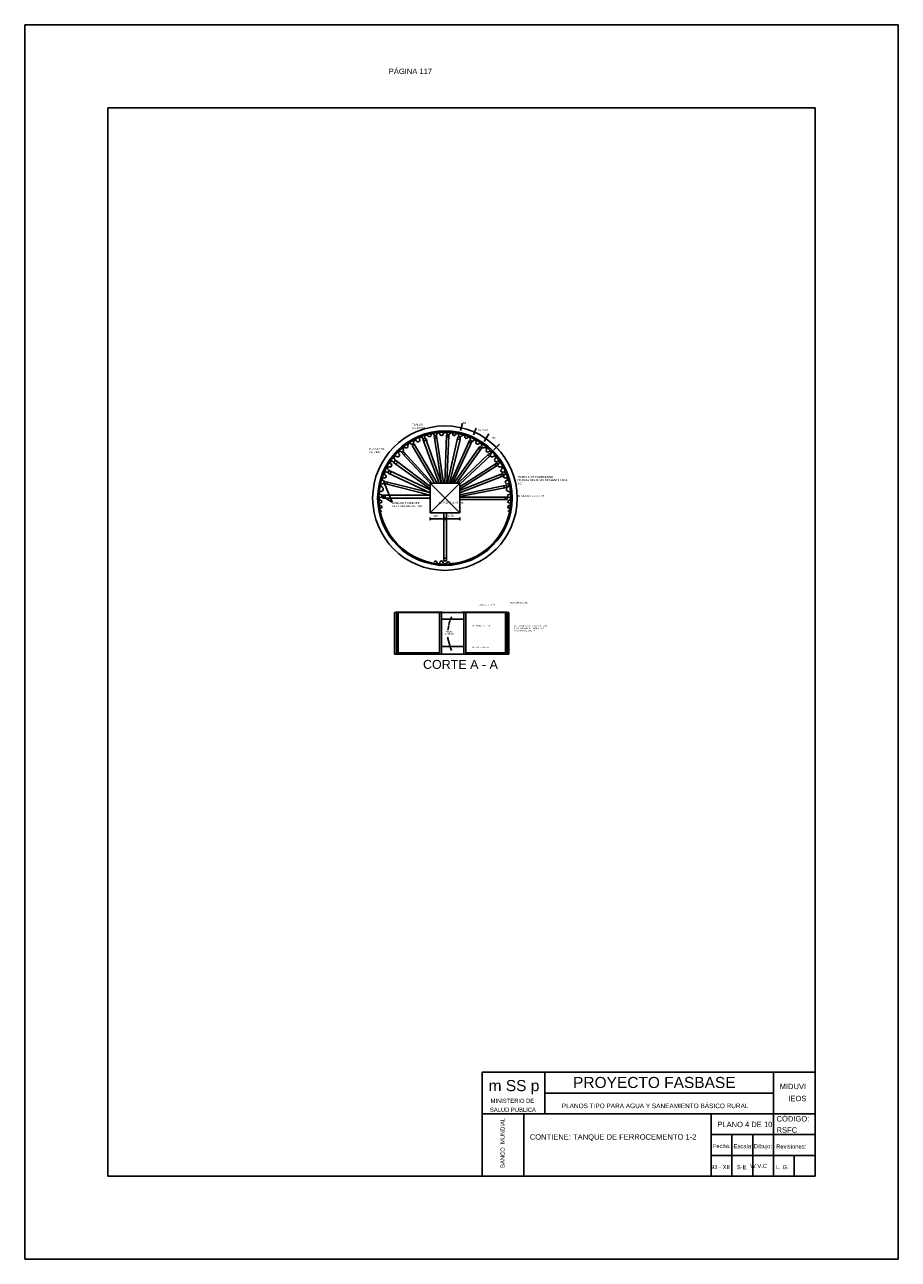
# Model space of a CAD drawing. Header units: metres. Extents: x 1704 to 4131, y 3282 to 4241.
# Tile 21 of 78: x 2043 to 2064, y 4207 to 4237. Entities that reach past the tile are written whole.
import ezdxf
from ezdxf.enums import TextEntityAlignment as Align

# ---------------------------------------------------------------- set-up
doc = ezdxf.new("R2010")
doc.units = ezdxf.units.M
doc.linetypes.add('ACAD_ISO02W100', pattern=[15, 12, -3])
doc.layers.add('Cotas', color=7, linetype='Continuous')
doc.layers.add('Dibujo', color=7, linetype='Continuous')
doc.styles.add('Annotative', font='arial.ttf')
doc.styles.get("Standard").update_dxf_attribs({"font": 'arial.ttf'})

msp = doc.modelspace()

# ---------------------------------------------------------------- linework, layer by layer
at = {"layer": 'Cotas', "color": 0, "linetype": 'ByBlock'}
for p, q in [((2053.876, 4227.428), (2053.834, 4227.252)), ((2054.209, 4227.31), (2054.142, 4227.151)), ((2052.672, 4226.894), (2052.713, 4226.926)), ((2052.713, 4226.926), (2053.267, 4225.983)), ((2052.924, 4227.043), (2052.989, 4227.065)), ((2053.317, 4225.983), (2052.924, 4227.043)), ((2052.943, 4226.992), (2053.034, 4227.027)), ((2052.989, 4227.065), (2053.37, 4225.983)), ((2053.37, 4225.983), (2053.197, 4227.122)), ((2053.197, 4227.122), (2053.255, 4227.122)), ((2053.205, 4227.067), (2053.263, 4227.068)), ((2053.255, 4227.122), (2053.425, 4225.983)), ((2053.456, 4225.983), (2053.492, 4227.14)), ((2053.492, 4227.14), (2053.55, 4227.14)), ((2053.492, 4227.089), (2053.561, 4227.089)), ((2053.55, 4227.14), (2053.501, 4225.983)), ((2053.518, 4225.983), (2053.767, 4227.098)), ((2053.824, 4227.036), (2053.564, 4225.983)), ((2053.589, 4225.983), (2054.043, 4227.011)), ((2054.101, 4226.988), (2053.638, 4225.983)), ((2053.755, 4227.042), (2053.824, 4227.043)), ((2053.767, 4227.098), (2053.824, 4227.098)), ((2053.824, 4227.098), (2053.824, 4227.036)), ((2054.026, 4226.972), (2054.083, 4226.949)), ((2054.043, 4227.011), (2054.101, 4226.988)), ((2054.514, 4227.169), (2054.398, 4226.985)), ((2054.77, 4226.923), (2054.634, 4226.79)), ((2052.438, 4226.698), (2052.471, 4226.73)), ((2053.101, 4225.983), (2052.438, 4226.698)), ((2052.5, 4226.698), (2052.468, 4226.665)), ((2052.471, 4226.73), (2053.15, 4225.983)), ((2053.208, 4225.983), (2052.672, 4226.894)), ((2053.673, 4225.983), (2054.292, 4226.868)), ((2054.342, 4226.834), (2053.735, 4225.983)), ((2053.772, 4225.983), (2054.528, 4226.703)), ((2054.563, 4226.662), (2053.811, 4225.96)), ((2054.311, 4226.79), (2054.264, 4226.827)), ((2054.292, 4226.868), (2054.342, 4226.834)), ((2054.491, 4226.667), (2054.525, 4226.627)), ((2054.528, 4226.703), (2054.563, 4226.662)), ((2052.222, 4226.481), (2052.275, 4226.529)), ((2053.101, 4225.851), (2052.222, 4226.481)), ((2052.272, 4226.445), (2052.325, 4226.491)), ((2052.275, 4226.529), (2053.101, 4225.906)), ((2053.811, 4225.894), (2054.708, 4226.473)), ((2054.736, 4226.428), (2053.811, 4225.84)), ((2054.667, 4226.446), (2054.695, 4226.402)), ((2054.708, 4226.473), (2054.736, 4226.428)), ((2052, 4225.974), (2052.013, 4226.029)), ((2053.114, 4225.751), (2052.013, 4226.029)), ((2052.058, 4225.96), (2052.072, 4226.014)), ((2052.088, 4226.226), (2052.114, 4226.288)), ((2053.101, 4225.754), (2052.088, 4226.226)), ((2052.114, 4226.288), (2053.101, 4225.821)), ((2052.139, 4226.203), (2052.166, 4226.264)), ((2053.811, 4225.808), (2054.845, 4226.217)), ((2054.863, 4226.163), (2053.811, 4225.749)), ((2054.795, 4226.197), (2054.815, 4226.144)), ((2054.845, 4226.217), (2054.863, 4226.163)), ((2053.101, 4225.697), (2052, 4225.974)), ((2052.185, 4225.528), (2052, 4225.974)), ((2053.101, 4225.983), (2053.811, 4225.983)), ((2053.101, 4225.268), (2053.101, 4225.983)), ((2053.101, 4225.983), (2053.811, 4225.268)), ((2053.811, 4225.983), (2053.101, 4225.268)), ((2053.811, 4225.983), (2053.811, 4225.268)), ((2053.811, 4225.708), (2054.938, 4225.937)), ((2054.938, 4225.88), (2053.811, 4225.665)), ((2054.878, 4225.925), (2054.88, 4225.869)), ((2054.938, 4225.937), (2054.938, 4225.88)), ((2051.962, 4225.625), (2051.962, 4225.697)), ((2051.962, 4225.697), (2053.101, 4225.697)), ((2051.962, 4225.661), (2052.185, 4225.528)), ((2053.101, 4225.625), (2051.962, 4225.625)), ((2052.02, 4225.697), (2052.02, 4225.625)), ((2053.811, 4225.646), (2054.951, 4225.646)), ((2054.951, 4225.596), (2053.811, 4225.596)), ((2054.903, 4225.646), (2054.903, 4225.596)), ((2054.951, 4225.646), (2054.951, 4225.596)), ((2053.811, 4225.268), (2053.101, 4225.268)), ((2053.101, 4225.126), (2053.101, 4225.157)), ((2053.101, 4225.157), (2053.101, 4225.095)), ((2053.101, 4225.126), (2053.811, 4225.126)), ((2053.426, 4224.12), (2053.426, 4225.268)), ((2053.456, 4225.126), (2053.456, 4225.157)), ((2053.456, 4225.157), (2053.456, 4225.095)), ((2053.49, 4225.268), (2053.49, 4224.12)), ((2053.811, 4225.126), (2053.811, 4225.157)), ((2053.811, 4225.157), (2053.811, 4225.094)), ((2053.49, 4224.184), (2053.426, 4224.184)), ((2053.49, 4224.12), (2053.426, 4224.12))]:
    msp.add_line(p, q, dxfattribs=at)
for radius in [1.737, 1.617, 1.589]:
    msp.add_circle((2053.456, 4225.625), radius, dxfattribs=at)
for centre, radius, start, end in [((2053.456, 4225.625), 1.589, 189.8722, 187.6957), ((2053.453, 4227.167), 0.0371, 70.9922, 180), ((2053.467, 4227.165), 0.0371, 9.4743, 92.9622), ((2052.607, 4226.9), 0.0435, 44.2007, 209.8752), ((2052.666, 4226.96), 0.041, 227.8932, 8.2008), ((2052.739, 4226.983), 0.0371, 23.4418, 207.227), ((2052.809, 4227.02), 0.0421, 211.1157, 30.2815), ((2052.88, 4227.057), 0.0378, 14.5278, 209.7333), ((2052.938, 4227.096), 0.036, 233.6102, 16.1595), ((2053.012, 4227.101), 0.0401, 40.8982, 173.1224), ((2053.081, 4227.148), 0.044, 208.5688, 356.746), ((2053.162, 4227.143), 0.0371, 9.4743, 176.4502), ((2053.23, 4227.168), 0.0371, 210.9024, 21.0097), ((2053.296, 4227.162), 0.0371, 18.3731, 147.4609), ((2053.374, 4227.173), 0.0428, 179.5915, 351.954), ((2053.539, 4227.201), 0.0458, 220.2768, 323.1795), ((2053.611, 4227.162), 0.0371, 32.5391, 161.6269), ((2053.677, 4227.168), 0.0371, 158.9903, 329.0976), ((2053.745, 4227.143), 0.0371, 3.5498, 170.5257), ((2053.826, 4227.148), 0.044, 183.254, 331.4312), ((2053.895, 4227.101), 0.0401, 6.8776, 139.1018), ((2053.969, 4227.096), 0.036, 163.8405, 306.3898), ((2054.027, 4227.057), 0.0378, 330.2667, 165.4722), ((2054.112, 4227.044), 0.051, 183.7128, 294.89), ((2054.168, 4226.983), 0.0371, 332.773, 156.5582), ((2054.241, 4226.96), 0.041, 171.7992, 312.1068), ((2054.3, 4226.9), 0.0435, 330.1248, 135.7993), ((2052.266, 4226.597), 0.0394, 53.1385, 242.8637), ((2052.319, 4226.659), 0.0428, 226.2325, 60.3016), ((2052.374, 4226.716), 0.0385, 35.0141, 209.5882), ((2052.425, 4226.768), 0.0364, 236.9729, 42.3918), ((2052.488, 4226.807), 0.0388, 49.1184, 202.2885), ((2052.529, 4226.874), 0.0407, 248.1305, 4.9716), ((2054.378, 4226.872), 0.041, 171.7992, 318.3585), ((2054.419, 4226.807), 0.0388, 337.7115, 104.7134), ((2054.482, 4226.768), 0.0364, 137.6082, 303.0271), ((2054.533, 4226.716), 0.0385, 330.4118, 144.9859), ((2054.588, 4226.659), 0.0428, 119.6984, 313.7675), ((2054.641, 4226.597), 0.0394, 297.1363, 126.8615), ((2052.115, 4226.344), 0.0382, 65.6433, 242.7294), ((2052.14, 4226.418), 0.04, 256.4646, 48.7255), ((2052.179, 4226.481), 0.0358, 34.9758, 249.4345), ((2052.221, 4226.537), 0.0371, 250.9922, 42.7169), ((2054.686, 4226.537), 0.0371, 137.2831, 289.0078), ((2054.728, 4226.481), 0.0358, 290.5655, 145.0242), ((2054.767, 4226.418), 0.04, 131.2745, 283.5354), ((2054.792, 4226.344), 0.0382, 297.2706, 114.3567), ((2051.981, 4226.081), 0.0347, 62.112, 267.7799), ((2051.96, 4226.01), 0.0409, 263.7067, 61.5476), ((2052.009, 4226.147), 0.0371, 250.9922, 57.7809), ((2052.038, 4226.216), 0.0392, 57.5979, 256.0642), ((2052.071, 4226.284), 0.0371, 250.9922, 43.9706), ((2054.836, 4226.284), 0.0371, 136.0294, 289.0078), ((2054.869, 4226.216), 0.0392, 283.9358, 122.4021), ((2054.898, 4226.147), 0.0371, 122.2191, 289.0078), ((2054.947, 4226.01), 0.0409, 118.4524, 276.2933), ((2054.926, 4226.081), 0.0347, 272.2201, 117.888), ((2051.913, 4225.751), 0.0371, 70.9922, 263.1264), ((2051.956, 4225.928), 0.0413, 90.7852, 263.9322), ((2051.919, 4225.843), 0.055, 274.5935, 54.1502), ((2054.988, 4225.843), 0.055, 125.8498, 265.4065), ((2054.951, 4225.928), 0.0413, 276.0678, 89.2148), ((2054.994, 4225.751), 0.0371, 276.8736, 109.0078), ((2051.905, 4225.609), 0.0371, 63.91, 239.5656), ((2051.912, 4225.475), 0.0371, 77.4625, 232.0819), ((2051.9, 4225.542), 0.0371, 303.0452, 110.9143), ((2051.903, 4225.411), 0.0371, 320.6003, 111.3253), ((2051.91, 4225.677), 0.0371, 287.827, 92.0686), ((2054.997, 4225.677), 0.0371, 87.9314, 252.173), ((2055.004, 4225.411), 0.0371, 68.6747, 219.3997), ((2055.007, 4225.542), 0.0371, 69.0857, 236.9548), ((2055.002, 4225.609), 0.0371, 300.4344, 116.09), ((2054.995, 4225.475), 0.0371, 307.9181, 102.5375), ((2051.928, 4225.351), 0.0371, 84.351, 289.0078), ((2054.979, 4225.351), 0.0371, 250.9922, 95.649), ((2053.23, 4224.076), 0.0371, 338.9903, 149.0976), ((2053.296, 4224.083), 0.0371, 212.5391, 341.6269), ((2053.374, 4224.071), 0.0428, 8.046, 180.4085), ((2053.453, 4224.077), 0.0371, 180, 289.0078), ((2053.443, 4224.11), 0.0718, 288.6675, 328.896), ((2053.539, 4224.044), 0.0458, 36.8205, 139.7232), ((2053.611, 4224.083), 0.0371, 198.3731, 327.4609)]:
    msp.add_arc(centre, radius, start, end, dxfattribs=at)
at = {"layer": 'Dibujo', "color": 0, "linetype": 'ByBlock'}
for p, q in [((2043.355, 4237.014), (2064.355, 4237.014)), ((2043.355, 4207.314), (2043.355, 4237.014)), ((2043.355, 4237.014), (2046.355, 4237.014)), ((2043.355, 4237.014), (2045.855, 4237.014)), ((2064.355, 4237.014), (2064.355, 4207.314)), ((2045.355, 4235.014), (2045.355, 4209.314)), ((2062.355, 4235.014), (2045.355, 4235.014)), ((2062.355, 4235.014), (2062.355, 4209.314)), ((2054.992, 4222.871), (2052.245, 4222.871)), ((2052.245, 4222.871), (2052.245, 4221.874)), ((2052.282, 4222.871), (2052.282, 4222.885)), ((2052.282, 4222.885), (2053.39, 4222.885)), ((2052.294, 4222.871), (2052.294, 4221.874)), ((2052.332, 4222.871), (2052.332, 4221.874)), ((2053.323, 4222.871), (2053.323, 4221.874)), ((2053.373, 4222.871), (2053.373, 4221.874)), ((2053.39, 4222.885), (2053.39, 4222.871)), ((2053.598, 4222.734), (2053.62, 4222.77)), ((2053.874, 4222.871), (2053.874, 4222.885)), ((2053.874, 4222.885), (2054.954, 4222.885)), ((2053.909, 4222.871), (2053.909, 4221.874)), ((2053.959, 4222.871), (2053.959, 4221.874)), ((2054.911, 4222.871), (2054.911, 4221.874)), ((2054.954, 4222.885), (2054.954, 4222.871)), ((2054.954, 4222.871), (2054.954, 4221.874)), ((2054.992, 4221.874), (2054.992, 4222.871)), ((2053.373, 4222.712), (2053.909, 4222.712)), ((2053.528, 4222.446), (2053.533, 4222.479)), ((2053.533, 4222.479), (2053.538, 4222.513)), ((2053.538, 4222.513), (2053.542, 4222.545)), ((2053.55, 4222.565), (2053.559, 4222.622)), ((2053.559, 4222.622), (2053.574, 4222.664)), ((2053.574, 4222.664), (2053.585, 4222.696)), ((2053.585, 4222.696), (2053.598, 4222.734)), ((2053.529, 4222.247), (2053.527, 4222.282)), ((2053.556, 4222.138), (2053.529, 4222.247)), ((2052.245, 4221.874), (2054.992, 4221.874)), ((2052.332, 4221.905), (2053.323, 4221.905)), ((2053.373, 4222.055), (2053.909, 4222.055)), ((2053.579, 4222.046), (2053.556, 4222.138)), ((2053.611, 4221.959), (2053.579, 4222.046)), ((2053.959, 4221.905), (2054.992, 4221.905)), ((2054.355, 4211.814), (2054.355, 4209.314)), ((2062.355, 4211.814), (2054.355, 4211.814)), ((2055.855, 4211.814), (2055.855, 4210.814)), ((2061.355, 4209.314), (2061.355, 4211.814)), ((2061.355, 4211.314), (2055.855, 4211.314)), ((2062.355, 4210.814), (2054.355, 4210.814)), ((2055.355, 4210.814), (2055.355, 4209.314)), ((2055.355, 4209.314), (2055.355, 4210.814)), ((2059.855, 4209.314), (2059.855, 4210.814)), ((2062.355, 4210.314), (2059.855, 4210.314)), ((2060.355, 4209.314), (2060.355, 4210.314)), ((2060.855, 4209.314), (2060.855, 4210.314)), ((2062.355, 4209.814), (2059.855, 4209.814)), ((2061.855, 4209.314), (2061.855, 4209.814)), ((2062.355, 4209.314), (2045.355, 4209.314)), ((2064.355, 4207.314), (2043.355, 4207.314))]:
    msp.add_line(p, q, dxfattribs=at)

# ---------------------------------------------------------------- texts
for s, height, p in [('TABLAS', 0.0475, (2052.668, 4227.366)), ('2 x 10 cmt.', 0.04753, (2052.668, 4227.29)), ('50', 0.0475, (2053.893, 4227.408)), ('50 MAX ', 0.0475, (2054.256, 4227.242)), ('50', 0.0475, (2054.601, 4227.047)), ('PLANCHAS ', 0.0475, (2051.642, 4226.784)), ('DE ZINC', 0.0475, (2051.642, 4226.707)), ('TUBERIA DE POLIETILENO', 0.04753, (2055.203, 4226.111)), ('DE BAJA DENSIDAD DESARROLLADA', 0.04753, (2055.203, 4226.034)), ("1/2''", 0.0475, (2055.203, 4225.958)), ('ZONA DE TRSNLAPE', 0.04753, (2052.182, 4225.484)), ('DE PLANCHAS DE ZINC', 0.04753, (2052.182, 4225.408)), ('ALFAJIAS 4 x 5 cmt', 0.04753, (2053.304, 4225.492)), ('ALFAJIAS  4 x 5 cmT', 0.04753, (2055.204, 4225.649)), ('1.00', 0.0475, (2053.175, 4225.17)), ('1.00', 0.0475, (2053.531, 4225.179)), ('TABLAS 2 x 10 cmt', 0.03415, (2054.26, 4223.036)), ('PLANCHA DE ZINC ', 0.03415, (2055.02, 4223.095)), ('ALFAGIAS 4 x 5 cmt', 0.03415, (2054.114, 4222.539)), ('TUBERIA DE POLIETILENO DE BAJA ', 0.03415, (2055.094, 4222.531)), ('DENSIDAD ENRROLLADA A LAS ', 0.03415, (2055.094, 4222.476)), ("PLANCHAS DE ZINC 1/2 ''", 0.03415, (2055.094, 4222.421)), ('TABLAS ', 0.0342, (2053.45, 4222.398)), ('2 x 25 cmt', 0.0342, (2053.45, 4222.343)), ('TABLAS 2 x 10 cmt', 0.03415, (2054.097, 4222.02)), ('m SS p', 0.2662, (2054.507, 4211.36)), ('PROYECTO FASBASE', 0.26624, (2056.537, 4211.435)), ('PLANOS TIPO PARA AGUA Y SANEAMIENTO BÁSICO RURAL', 0.11076, (2056.265, 4210.95))]:
    msp.add_text(s, height=height, dxfattribs=at).set_placement(p)
at = {"layer": 'Dibujo', "linetype": 'ACAD_ISO02W100'}
msp.add_text('CORTE A - A', height=0.21478, dxfattribs=at).set_placement((2052.929, 4221.518))
at = {"layer": 'Dibujo', "color": 0, "linetype": 'ByBlock', "style": 'Annotative'}
for s, p in [('MIDUVI', (2061.503, 4211.408)), ('IEOS', (2061.711, 4211.118)), ('PLANO 4 DE 10', (2060.005, 4210.494)), ('CÓDIGO:', (2061.429, 4210.63)), ('CONTIENE: TANQUE DE FERROCEMENTO 1-2', (2055.496, 4210.193)), ('RSFC', (2061.428, 4210.36))]:
    msp.add_text(s, height=0.13, dxfattribs=at).set_placement(p)
at = {"layer": 'Dibujo', "color": 0, "linetype": 'ByBlock'}
for s, p in [('MINISTERIO DE', (2055.078, 4211.077)), ('SALUD PÚBLICA', (2055.09, 4210.861)), ('Fecha:', (2060.109, 4209.991)), ('Escala:', (2060.626, 4209.986)), ('Dibujo:', (2061.102, 4209.986)), ('Revisiones:', (2061.78, 4209.976)), ('93 - XII', (2060.077, 4209.485)), ('S-E', (2060.589, 4209.482)), ('W.V.C', (2060.997, 4209.51)), ('L. G. ', (2061.589, 4209.483))]:
    msp.add_text(s, height=0.1, dxfattribs=at).set_placement(p, align=Align.CENTER)
msp.add_text('BANCO  MUNDIAL', height=0.1, rotation=90, dxfattribs=at).set_placement((2054.892, 4210.115), align=Align.CENTER)
at = {"layer": 'Dibujo', "color": 0, "linetype": 'ByBlock', "insert": (2052.107, 4235.958), "char_height": 0.13, "width": 2.90393, "attachment_point": 1}
msp.add_mtext('PÁGINA 117', dxfattribs=at)

doc.saveas('drawing.dxf')
